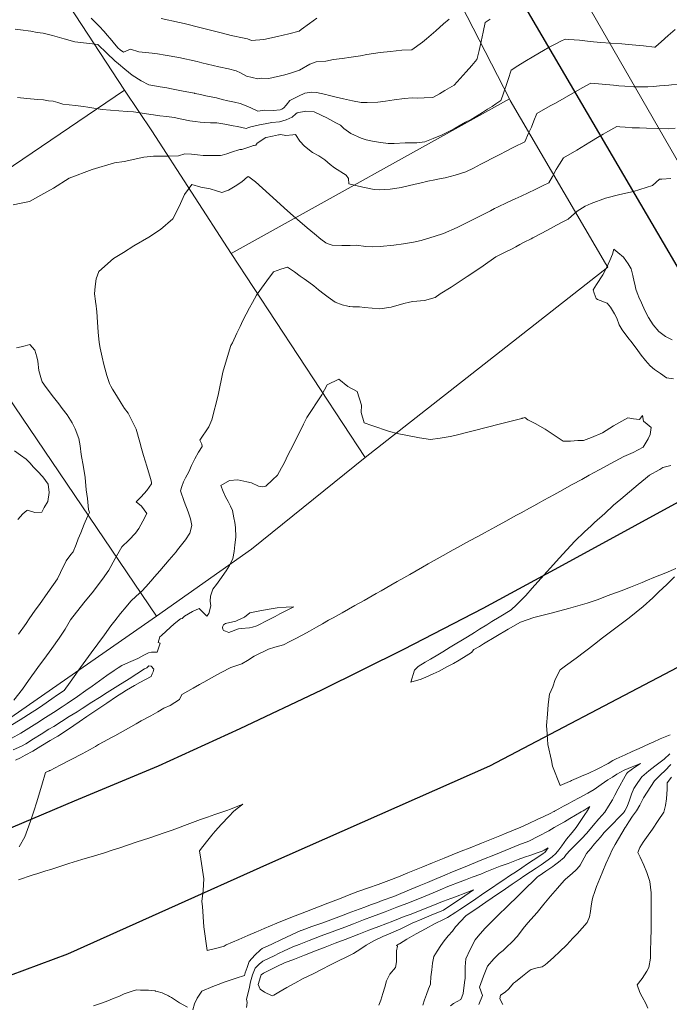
# Model space of a CAD drawing. Header units: inches. Extents: x 11351264 to 11356330, y 6702313 to 6706468.
# Tile 64 of 160: x 11353370 to 11353656, y 6704154 to 6704588. Entities that reach past the tile are written whole.
import ezdxf

# ---------------------------------------------------------------- set-up
doc = ezdxf.new("R2010")
doc.units = ezdxf.units.IN
doc.header["$MEASUREMENT"] = 0
doc.layers.add('Shumate_Contours_clip1', color=7, linetype='Continuous', lineweight=0)
doc.layers.add('Shumate_Parcels_clip1', color=7, linetype='Continuous', lineweight=0)
doc.layers.add('Shumate_Streets_clip1', color=7, linetype='Continuous')

msp = doc.modelspace()

# ---------------------------------------------------------------- linework, layer by layer
at = {"layer": 'Shumate_Contours_clip1'}
for points, elevation in [([(11353577.11, 6704588.38), (11353574.95, 6704586.84), (11353574.07, 6704582.66), (11353573.17, 6704578.54), (11353572.22, 6704574.48), (11353571.37, 6704570.99), (11353571.24, 6704570.53), (11353569.06, 6704567.93), (11353566.49, 6704565.03), (11353563.89, 6704562.13), (11353561.19, 6704559.25), (11353557.17, 6704556.79), (11353554.79, 6704555.45), (11353551.79, 6704553.76), (11353548.02, 6704553.58), (11353545.11, 6704553.53), (11353542.7, 6704553.65), (11353539.33, 6704553.32), (11353534.74, 6704552.79), (11353530.95, 6704552.15), (11353527.55, 6704551.69), (11353522.87, 6704551.56), (11353520.24, 6704551.58), (11353516.4, 6704552.32), (11353512.55, 6704553.21), (11353508.69, 6704554.13), (11353505.77, 6704554.86), (11353504.73, 6704555.11), (11353500.54, 6704555.92), (11353498.44, 6704556.13), (11353495.49, 6704555.64), (11353492.69, 6704554.43), (11353488.85, 6704552.46), (11353487.28, 6704550.46), (11353486.25, 6704549.24), (11353485.3, 6704548.61), (11353484.53, 6704548.33), (11353481.51, 6704548.04), (11353477.71, 6704548.22), (11353474.8, 6704547.71), (11353473.91, 6704548.15), (11353470.36, 6704549.78), (11353466.98, 6704551.18), (11353464.48, 6704551.74), (11353461.47, 6704552.26), (11353459.07, 6704552.89), (11353456.46, 6704553.57), (11353454.09, 6704554.06), (11353451.75, 6704554.56), (11353449.43, 6704555.08), (11353447.15, 6704555.54), (11353447.05, 6704555.57), (11353446.98, 6704555.58), (11353446.83, 6704555.61), (11353441.83, 6704556.59), (11353436.73, 6704557.58), (11353434.62, 6704557.97), (11353431.66, 6704558.5), (11353426.67, 6704559.35), (11353423.26, 6704561.17), (11353419.28, 6704563.62), (11353416.13, 6704566.2), (11353413.25, 6704568.69), (11353411.73, 6704569.96), (11353408.24, 6704573.33), (11353404.28, 6704577.16), (11353401.84, 6704577.38), (11353397.86, 6704577.83), (11353394.09, 6704578.37), (11353389.31, 6704579.58), (11353384.19, 6704581.07), (11353380.18, 6704582.1), (11353377.47, 6704582.51), (11353374.71, 6704583.1), (11353370.11, 6704583.61), (11353367.78, 6704583.92)], 1418), ([(11353559.03, 6704588.31), (11353556.62, 6704586.26), (11353553.15, 6704583.15), (11353549.02, 6704579.7), (11353547.35, 6704578.24), (11353542.58, 6704574.79), (11353538.25, 6704574.59), (11353533.16, 6704574.12), (11353528.67, 6704573.61), (11353522.79, 6704572.74), (11353520, 6704572.11), (11353515.82, 6704571.63), (11353511.84, 6704570.98), (11353508.1, 6704570.46), (11353504.73, 6704569.77), (11353500.4, 6704569.55), (11353497.63, 6704568.5), (11353493.08, 6704565.87), (11353489.63, 6704564.69), (11353486.59, 6704563.78), (11353479.51, 6704562.17), (11353476.43, 6704562.24), (11353474.78, 6704561.98), (11353469.8, 6704563.25), (11353467.02, 6704564.6), (11353465.21, 6704565.56), (11353461.84, 6704566.37), (11353457.51, 6704567.3), (11353450.06, 6704569.11), (11353447.96, 6704569.58), (11353439.85, 6704571.44), (11353433.95, 6704572.51), (11353430.57, 6704573), (11353428.15, 6704573.36), (11353422.33, 6704573.98), (11353418.54, 6704575.05), (11353415.53, 6704573.74), (11353413.99, 6704574.83), (11353413.05, 6704575.74), (11353410.97, 6704578.19), (11353409.65, 6704579.75), (11353408.31, 6704581.3), (11353406.95, 6704582.83), (11353404.82, 6704585.2), (11353402.72, 6704587.35), (11353401.24, 6704588.82)], 1420), ([(11353500.67, 6704588.82), (11353497.45, 6704586.34), (11353493.77, 6704583.73), (11353492.91, 6704582.96), (11353488.39, 6704581.8), (11353483.44, 6704580.62), (11353477.43, 6704579.33), (11353472, 6704578.97), (11353470.23, 6704579.65), (11353468.77, 6704579.93), (11353462.97, 6704581.16), (11353459.11, 6704582.08), (11353452.65, 6704583.73), (11353449.7, 6704584.51), (11353442.29, 6704586.39), (11353440.23, 6704586.87), (11353432.16, 6704588.56)], 1422), ([(11353658.61, 6704583.73), (11353655.56, 6704581.11), (11353652.49, 6704578.39), (11353650.06, 6704576.25), (11353649.78, 6704576.04), (11353649.53, 6704576), (11353644.69, 6704576.49), (11353639.75, 6704576.99), (11353635.08, 6704577.39), (11353630.25, 6704577.69), (11353625.8, 6704578.02), (11353621.13, 6704578.49), (11353616.47, 6704579), (11353611.77, 6704579.42), (11353610.14, 6704579.57), (11353608.28, 6704578.63), (11353605.72, 6704577.31), (11353603.17, 6704575.95), (11353600.62, 6704574.51), (11353596.41, 6704572.03), (11353592.39, 6704569.58), (11353589.31, 6704567.69), (11353586.35, 6704565.88), (11353585.01, 6704561.65), (11353584.13, 6704559.02), (11353583.44, 6704556.95), (11353582.54, 6704554.32), (11353581.81, 6704552.4), (11353579.65, 6704550.96), (11353577.96, 6704549.87), (11353575.9, 6704548.57), (11353573.67, 6704547.1), (11353571.39, 6704545.74), (11353568.68, 6704544.11), (11353566.32, 6704542.85), (11353563.43, 6704541.27), (11353561.63, 6704540.31), (11353559.16, 6704538.98), (11353555.93, 6704537.29), (11353552, 6704535.68), (11353548.32, 6704534.26), (11353544.84, 6704533.75), (11353541.75, 6704533.78), (11353539.7, 6704533.74), (11353534.86, 6704533.54), (11353532.19, 6704533.49), (11353528.9, 6704533.91), (11353526.04, 6704534.39), (11353522.43, 6704535.13), (11353520.22, 6704535.76), (11353515.64, 6704537.89), (11353512.63, 6704540.11), (11353511.19, 6704541.55), (11353509.16, 6704542.63), (11353505.12, 6704544.84), (11353502.92, 6704545.84), (11353499.5, 6704547.44), (11353495.89, 6704547.79), (11353492.03, 6704547.01), (11353491.54, 6704546.56), (11353489.8, 6704545.07), (11353487.24, 6704543.96), (11353484.33, 6704543.04), (11353480.83, 6704542.77), (11353477.92, 6704542.16), (11353475.46, 6704541.74), (11353471.59, 6704540.84), (11353470.39, 6704540.34), (11353469.63, 6704540.03), (11353465.77, 6704541.01), (11353463.9, 6704541.32), (11353460.23, 6704542), (11353456.62, 6704542.57), (11353453.94, 6704542.6), (11353451.34, 6704542.68), (11353449.27, 6704542.9), (11353447.11, 6704543.16), (11353444.79, 6704543.53), (11353441.16, 6704544.26), (11353437.8, 6704544.95), (11353434.66, 6704545.41), (11353431.53, 6704545.71), (11353428.71, 6704546.06), (11353427.55, 6704546.27), (11353422.87, 6704547), (11353419.94, 6704547.43), (11353417.15, 6704547.61), (11353406.19, 6704548.45), (11353399.82, 6704549.5), (11353397.84, 6704549.8), (11353394.37, 6704550.24), (11353388.77, 6704550.86), (11353386.65, 6704551.54), (11353384.46, 6704552.19), (11353382.44, 6704552.37), (11353380.21, 6704552.69), (11353377.73, 6704552.84), (11353372.96, 6704553.26), (11353368.82, 6704553.7)], 1416), ([(11353660.73, 6704559.86), (11353655.87, 6704559.22), (11353651.69, 6704558.87), (11353649.16, 6704558.67), (11353646.6, 6704558.51), (11353642.32, 6704558.46), (11353641.31, 6704558.47), (11353640.43, 6704558.53), (11353636.44, 6704558.75), (11353633.88, 6704558.94), (11353631.52, 6704559.14), (11353626.53, 6704559.63), (11353621.54, 6704560.13), (11353617.95, 6704558.13), (11353615.56, 6704556.79), (11353609.66, 6704553.51), (11353605.85, 6704551.33), (11353603.63, 6704550.06), (11353597.68, 6704546.67), (11353596.39, 6704543.47), (11353595.26, 6704540.73), (11353594.06, 6704537.97), (11353592.37, 6704534.28), (11353587.5, 6704531.85), (11353583.82, 6704529.9), (11353581.6, 6704528.75), (11353577.6, 6704526.65), (11353575.71, 6704525.7), (11353573.06, 6704524.34), (11353569.7, 6704522.62), (11353566.36, 6704521), (11353561.76, 6704519.47), (11353557.24, 6704518.39), (11353554.8, 6704517.93), (11353552.73, 6704517.46), (11353549.67, 6704516.83), (11353548.5, 6704516.56), (11353547.39, 6704516.32), (11353544.05, 6704515.5), (11353537.94, 6704514.09), (11353535.08, 6704513.64), (11353533.01, 6704513.31), (11353530.67, 6704513.22), (11353528.24, 6704513.06), (11353525.95, 6704513.26), (11353520.98, 6704514.25), (11353517.88, 6704514.94), (11353514.76, 6704515.68), (11353514.66, 6704518.1), (11353513.61, 6704519.49), (11353508.53, 6704522.74), (11353506.55, 6704524.17), (11353504.24, 6704526.21), (11353501.66, 6704528.05), (11353498.8, 6704529.5), (11353495.27, 6704532.31), (11353493.22, 6704534.51), (11353491.33, 6704537.51), (11353490.13, 6704537.36), (11353487.03, 6704537.03), (11353484.74, 6704537.47), (11353484.12, 6704537.32), (11353483.97, 6704537.3), (11353483.84, 6704537.27), (11353481.18, 6704536.7), (11353478.38, 6704536.11), (11353478.22, 6704536.06), (11353474.46, 6704533.6), (11353473.9, 6704532.68), (11353473.07, 6704532.63), (11353472.85, 6704532.55), (11353471.66, 6704532.2), (11353467.71, 6704530.9), (11353466.84, 6704530.77), (11353463.18, 6704529.6), (11353461.09, 6704528.94), (11353458.99, 6704528.3), (11353458.21, 6704528.23), (11353454.8, 6704528.18), (11353452.68, 6704528.19), (11353450.57, 6704528.21), (11353448.11, 6704528.54), (11353445.48, 6704528.76), (11353442.56, 6704528.87), (11353439.82, 6704528.07), (11353435.54, 6704527.89), (11353432.64, 6704527.84), (11353429.83, 6704527.92), (11353428.81, 6704527.85), (11353424.46, 6704527.41), (11353415.89, 6704525.53), (11353411.58, 6704524.92), (11353401.77, 6704522.05), (11353391.58, 6704518.14), (11353384.72, 6704513.76), (11353381.75, 6704512.12), (11353374.07, 6704507.92), (11353370.47, 6704507.11), (11353366.88, 6704506.42)], 1414), ([(11353658.65, 6704540.19), (11353655.54, 6704540.02), (11353650.8, 6704540.03), (11353646.05, 6704540.3), (11353642.91, 6704540.35), (11353639.76, 6704540.44), (11353636.59, 6704540.65), (11353634.31, 6704540.87), (11353632.89, 6704540.99), (11353628.95, 6704538.82), (11353626.93, 6704537.63), (11353625.11, 6704536.53), (11353621.11, 6704534.09), (11353615.27, 6704530.57), (11353609.37, 6704527.16), (11353607.71, 6704524.4), (11353606.18, 6704521.95), (11353604.52, 6704518.86), (11353602.93, 6704516.16), (11353600.41, 6704514.9), (11353596.9, 6704513.15), (11353590.78, 6704510.29), (11353588.14, 6704509.11), (11353584.65, 6704507.45), (11353580.38, 6704505.44), (11353579.01, 6704504.77), (11353577.3, 6704503.85), (11353574.98, 6704502.66), (11353568.74, 6704499.48), (11353562.55, 6704496.41), (11353556.57, 6704493.75), (11353552.38, 6704492.44), (11353549.11, 6704491.38), (11353546.64, 6704490.64), (11353543.33, 6704489.92), (11353538.88, 6704489.19), (11353534.69, 6704488.68), (11353528.62, 6704488.11), (11353525.07, 6704487.94), (11353522.28, 6704488.07), (11353518.06, 6704488.59), (11353515.42, 6704488.55), (11353511.72, 6704488.46), (11353507.52, 6704488.62), (11353505.26, 6704489.34), (11353504.69, 6704489.62), (11353502.55, 6704491.34), (11353499.75, 6704493.6), (11353498.11, 6704494.93), (11353496.47, 6704496.27), (11353493.19, 6704499.12), (11353490.51, 6704501.47), (11353486.4, 6704505.15), (11353482.91, 6704508.25), (11353479.83, 6704511.04), (11353476.78, 6704513.85), (11353473.63, 6704516.58), (11353470.8, 6704518.76), (11353470.49, 6704518.92), (11353470.16, 6704518.71), (11353467.62, 6704516.53), (11353464.68, 6704514.62), (11353461.74, 6704512.95), (11353458.81, 6704511.92), (11353456.48, 6704512.54), (11353453.74, 6704513.44), (11353449.56, 6704514.29), (11353445.69, 6704515.37), (11353442.36, 6704511.02), (11353440.1, 6704505.64), (11353437.2, 6704500.26), (11353431.8, 6704495.57), (11353426.73, 6704492.17), (11353420.07, 6704488.28), (11353415.51, 6704485.45), (11353411.16, 6704482.77), (11353404.67, 6704477.02), (11353403.44, 6704473.79), (11353403.09, 6704470.47), (11353402.81, 6704467.15), (11353403.19, 6704464), (11353403.21, 6704463.79), (11353403.19, 6704463.52), (11353403.31, 6704463.12), (11353403.72, 6704459.2), (11353404.08, 6704454.72), (11353404.37, 6704450.23), (11353404.86, 6704445.77), (11353405.18, 6704443.25), (11353406.09, 6704439.2), (11353406.81, 6704436.04), (11353408.17, 6704431.2), (11353409.37, 6704427.62), (11353410.01, 6704426.51), (11353410.65, 6704425.17), (11353412.37, 6704422.26), (11353414.45, 6704419.01), (11353415.98, 6704416.65), (11353417.52, 6704414.55), (11353418.64, 6704412.44), (11353421.11, 6704407.54), (11353422.68, 6704401.68), (11353423.48, 6704398.98), (11353424.37, 6704395.79), (11353425.74, 6704391.19), (11353427.39, 6704385.66), (11353427.81, 6704384.04), (11353427.89, 6704383.37), (11353425.82, 6704380.37), (11353423.32, 6704377.68), (11353421.15, 6704375.48), (11353423.5, 6704373.55), (11353425.77, 6704370.22), (11353423.98, 6704366.93), (11353422.23, 6704363.59), (11353420.85, 6704361.58), (11353417.88, 6704358.53), (11353414.84, 6704355.57), (11353411.82, 6704350.37), (11353409.13, 6704345.22), (11353406.34, 6704341.3), (11353403.93, 6704338.18), (11353402.28, 6704336.03), (11353398.03, 6704330.89), (11353392.2, 6704323.38), (11353389.75, 6704319.28), (11353387.12, 6704315.21), (11353383.87, 6704310.67), (11353381.53, 6704307.42), (11353377.76, 6704302.32), (11353373.67, 6704296.63), (11353371.08, 6704292.82), (11353367.23, 6704287.91)], 1412), ([(11353656.72, 6704518), (11353652.81, 6704517.77), (11353651.73, 6704517.71), (11353648.59, 6704514.96), (11353640.24, 6704512.34), (11353634.21, 6704510.92), (11353628.01, 6704509.35), (11353621.65, 6704507.02), (11353618.95, 6704505.83), (11353615.4, 6704503.57), (11353613.02, 6704501.36), (11353611.43, 6704500.07), (11353608.86, 6704498.74), (11353606.34, 6704497.45), (11353603.68, 6704495.97), (11353601.79, 6704494.92), (11353599.82, 6704493.91), (11353596.17, 6704492.01), (11353595.89, 6704491.83), (11353595.16, 6704491.5), (11353592.13, 6704489.89), (11353590.25, 6704488.89), (11353588.37, 6704487.91), (11353586.48, 6704486.94), (11353583.75, 6704485.59), (11353581.05, 6704484.29), (11353579.61, 6704483.44), (11353574.06, 6704479.59), (11353571.61, 6704477.96), (11353566.98, 6704474.76), (11353563.44, 6704472.51), (11353559.89, 6704470.08), (11353555.01, 6704467.1), (11353552.81, 6704465.61), (11353548.14, 6704464.29), (11353543, 6704463.77), (11353542.29, 6704463.65), (11353541.61, 6704463.48), (11353539, 6704462.92), (11353533.5, 6704461.35), (11353528.52, 6704460.62), (11353525.11, 6704460.85), (11353521.74, 6704461.21), (11353519.47, 6704461.4), (11353516.61, 6704461.44), (11353515.22, 6704461.55), (11353515.05, 6704461.58), (11353514.42, 6704461.74), (11353511.92, 6704462.38), (11353508.84, 6704463.55), (11353505.7, 6704465.7), (11353503.96, 6704467.03), (11353501.47, 6704468.91), (11353499.38, 6704470.71), (11353497.16, 6704472.31), (11353495.12, 6704473.78), (11353493.42, 6704474.97), (11353490.82, 6704476.81), (11353487.75, 6704478.92), (11353484.8, 6704478), (11353481.68, 6704476.89), (11353478.67, 6704472.84), (11353476.37, 6704469.69), (11353474.17, 6704466.54), (11353472.39, 6704463.34), (11353471.06, 6704461), (11353468.12, 6704455.45), (11353466.9, 6704452.71), (11353465.44, 6704449.88), (11353463.57, 6704445.56), (11353462.89, 6704444.4), (11353462.21, 6704442.51), (11353459.3, 6704432.56), (11353457.28, 6704422.49), (11353454.49, 6704411.55), (11353453.1, 6704408.44), (11353449.11, 6704402.63), (11353450.06, 6704400.89), (11353450.14, 6704399.8), (11353448.52, 6704397.33), (11353446.92, 6704394.38), (11353445.46, 6704391.48), (11353444.26, 6704388.66), (11353442.9, 6704386.02), (11353441.97, 6704384.25), (11353441.19, 6704382.23), (11353440.68, 6704380.22), (11353442.27, 6704375.55), (11353443.99, 6704370.97), (11353444.98, 6704367.88), (11353445.6, 6704364.99), (11353444.73, 6704361.57), (11353442.82, 6704358.61), (11353439.29, 6704354.27), (11353438.77, 6704353.42), (11353435.68, 6704349.85), (11353431.47, 6704344.94), (11353429.19, 6704342.3), (11353427.54, 6704340.43), (11353425.3, 6704337.92), (11353423.59, 6704335.98), (11353421.18, 6704333.76), (11353418.77, 6704331.58), (11353416.64, 6704329.15), (11353414.17, 6704326.1), (11353411.65, 6704322.9), (11353409.97, 6704320.68), (11353407.1, 6704316.72), (11353404.18, 6704312.78), (11353401.22, 6704308.85), (11353396.63, 6704302.36), (11353393.76, 6704298.39), (11353391.98, 6704295.9), (11353389.33, 6704292.27), (11353386.5, 6704290.26), (11353383.97, 6704288.5), (11353379.94, 6704285.66), (11353377.66, 6704284.18), (11353375.32, 6704282.66), (11353369.94, 6704279.26), (11353365.8, 6704276.7)], 1410), ([(11353657.36, 6704446.81), (11353654.35, 6704448.28), (11353651.46, 6704450.61), (11353648.94, 6704453.52), (11353646.91, 6704456.66), (11353645.24, 6704459.88), (11353643.76, 6704463.15), (11353642.66, 6704465.77), (11353642.49, 6704466.14), (11353642.36, 6704466.44), (11353641.38, 6704469.23), (11353640.82, 6704471.46), (11353640.59, 6704472.53), (11353640.06, 6704475.22), (11353639.24, 6704478.14), (11353637.91, 6704480.4), (11353635.9, 6704483.38), (11353633.37, 6704485.35), (11353631.59, 6704486.8), (11353630.96, 6704484.67), (11353629.9, 6704481.8), (11353628.37, 6704478.64), (11353626.7, 6704475.54), (11353623.97, 6704471.27), (11353622.45, 6704468.97), (11353622.9, 6704467.52), (11353623.76, 6704465.18), (11353624.47, 6704464.72), (11353628.63, 6704463.1), (11353630.15, 6704461.36), (11353631.9, 6704458.41), (11353632.98, 6704456.41), (11353633.92, 6704453.53), (11353635.25, 6704451.3), (11353637.79, 6704447.91), (11353639.66, 6704445.49), (11353642.21, 6704442.15), (11353643.69, 6704440.14), (11353645.63, 6704437.72), (11353647.61, 6704435.44), (11353649.52, 6704433.74), (11353652.22, 6704432.04), (11353654.85, 6704430.16), (11353657.98, 6704429.65)], 1408), ([(11353368.41, 6704443.28), (11353370.45, 6704443.78), (11353372.14, 6704444.21), (11353374.3, 6704444.77), (11353376.43, 6704442.36), (11353377.35, 6704439.43), (11353377.78, 6704437.4), (11353378.23, 6704433.33), (11353379.38, 6704429.3), (11353379.73, 6704428.37), (11353381.4, 6704425.91), (11353384.69, 6704421.57), (11353387.02, 6704418.61), (11353388.55, 6704416.56), (11353390.64, 6704413.81), (11353392.94, 6704410.23), (11353394.29, 6704407.68), (11353395.78, 6704403.3), (11353396.39, 6704400.14), (11353396.8, 6704396.31), (11353397.95, 6704390.71), (11353398.58, 6704386.16), (11353399.09, 6704380.75), (11353399.61, 6704376.85), (11353400.05, 6704372.07), (11353400.58, 6704370.76), (11353399.63, 6704368.89), (11353398.25, 6704365.55), (11353396.75, 6704361.8), (11353395.59, 6704359.03), (11353394.66, 6704356.55), (11353393.41, 6704353.35), (11353392.3, 6704352.12), (11353390.26, 6704349.36), (11353387.76, 6704344.22), (11353386.39, 6704341.43), (11353382.14, 6704335.39), (11353378.46, 6704330.17), (11353376.61, 6704327.65), (11353373.91, 6704323.84), (11353372.67, 6704321.72), (11353369.18, 6704316.98)], 1414), ([(11353369.53, 6704223.31), (11353371.98, 6704227.72), (11353373.82, 6704232.52), (11353374.76, 6704234.96), (11353376.17, 6704239.44), (11353377.23, 6704242.6), (11353379.6, 6704250.39), (11353381.13, 6704256.04), (11353382.81, 6704256.82), (11353382.98, 6704256.89), (11353383.16, 6704256.98), (11353387.58, 6704259.26), (11353392.47, 6704261.79), (11353397.33, 6704264.32), (11353402.13, 6704266.84), (11353403.17, 6704267.51), (11353404.48, 6704268.35), (11353406.98, 6704269.67), (11353409.87, 6704271.29), (11353411.7, 6704272.27), (11353416.41, 6704274.87), (11353421.1, 6704277.47), (11353423.36, 6704278.75), (11353427.52, 6704281.07), (11353430.66, 6704282.83), (11353433.33, 6704284.35), (11353436.04, 6704285.64), (11353438.17, 6704286.84), (11353440.19, 6704288.25), (11353441.28, 6704290.48), (11353443.88, 6704291.97), (11353446.24, 6704293.29), (11353448.97, 6704294.78), (11353450.94, 6704295.88), (11353455.66, 6704298.46), (11353458.5, 6704300.18), (11353462.82, 6704302.28), (11353465.5, 6704303.16), (11353467.73, 6704304.02), (11353470.18, 6704305.45), (11353473.18, 6704307.3), (11353479.42, 6704310.41), (11353482.23, 6704311.25), (11353486.05, 6704312.39), (11353488.81, 6704313.78), (11353490.85, 6704314.85), (11353494.55, 6704316.8), (11353497.48, 6704318.41), (11353500.54, 6704320.14), (11353503.22, 6704321.66), (11353505.9, 6704323.18), (11353507.92, 6704324.29), (11353511.96, 6704326.5), (11353517.49, 6704329.63), (11353521.59, 6704331.97), (11353526.93, 6704335.01), (11353529.02, 6704336.19), (11353533.29, 6704338.63), (11353536.08, 6704340.22), (11353539.09, 6704341.94), (11353541.69, 6704343.42), (11353544.46, 6704345.01), (11353547.31, 6704346.64), (11353549.83, 6704348.08), (11353553.76, 6704350.28), (11353556.34, 6704351.72), (11353560.86, 6704354.24), (11353562.69, 6704355.23), (11353568.05, 6704358.15), (11353571.65, 6704360.11), (11353574.65, 6704361.75), (11353579.5, 6704364.42), (11353583.95, 6704366.87), (11353588.74, 6704369.49), (11353590.71, 6704370.57), (11353594.46, 6704372.62), (11353596.41, 6704373.71), (11353598.7, 6704374.97), (11353600.8, 6704376.14), (11353602.94, 6704377.32), (11353605.19, 6704378.56), (11353607.78, 6704379.99), (11353613.28, 6704383.01), (11353617.47, 6704385.34), (11353620.79, 6704387.18), (11353625.11, 6704389.59), (11353630.35, 6704392.32), (11353636.05, 6704395.39), (11353640.16, 6704397.24), (11353644.55, 6704399.47), (11353646.81, 6704403.15), (11353647.6, 6704405.18), (11353648.04, 6704408.26), (11353646.35, 6704409.64), (11353644.75, 6704411.04), (11353644.27, 6704413.46), (11353642.99, 6704411.68), (11353640.24, 6704411.98), (11353637.72, 6704412.44), (11353633.87, 6704410.24), (11353631.52, 6704408.92), (11353626.65, 6704405.82), (11353621.77, 6704403.74), (11353618.22, 6704402.54), (11353615.73, 6704402.43), (11353612.46, 6704402.22), (11353609.24, 6704402.15), (11353605.34, 6704404.83), (11353601.3, 6704407.44), (11353597.02, 6704409.97), (11353593.67, 6704411.57), (11353592.36, 6704412.57), (11353591.49, 6704412.37), (11353591.27, 6704412.3), (11353591.14, 6704412.25), (11353584.02, 6704410.4), (11353580.44, 6704409.47), (11353576.53, 6704408.46), (11353569.06, 6704406.56), (11353561.6, 6704404.72), (11353559.52, 6704404.27), (11353555.11, 6704403.55), (11353550.84, 6704402.94), (11353546.04, 6704403.71), (11353536.18, 6704405.54), (11353532.69, 6704406.48), (11353524.9, 6704409.14), (11353521.54, 6704410.3), (11353520.21, 6704414.78), (11353520.34, 6704418), (11353518.54, 6704424.1), (11353514.41, 6704426.34), (11353510.37, 6704429.56), (11353505.22, 6704427.04), (11353502.94, 6704422.57), (11353496.32, 6704412.59), (11353494.85, 6704409.68), (11353490.11, 6704400.13), (11353488.03, 6704396.29), (11353486.37, 6704392.49), (11353485.09, 6704390.39), (11353483.41, 6704387.12), (11353481.26, 6704385.06), (11353478.23, 6704382.26), (11353476.79, 6704382.1), (11353475.01, 6704382.36), (11353471.88, 6704383.79), (11353469.87, 6704384.17), (11353465.9, 6704385.08), (11353462.17, 6704384.82), (11353458.44, 6704382.66), (11353459.51, 6704379.91), (11353460.5, 6704377.64), (11353461.67, 6704375.56), (11353462.65, 6704373.49), (11353463.5, 6704371.66), (11353464.17, 6704368.36), (11353464.55, 6704366.27), (11353464.89, 6704364.12), (11353465.05, 6704359.82), (11353464.64, 6704356.39), (11353464.23, 6704353.5), (11353463.78, 6704350.48), (11353462.31, 6704347.27), (11353460.72, 6704345.04), (11353457.92, 6704341.08), (11353456.57, 6704338.99), (11353454.91, 6704336.89), (11353453.93, 6704333.86), (11353453.78, 6704331.58), (11353453.99, 6704329.59), (11353453.06, 6704326.22), (11353453.04, 6704325.97), (11353452.85, 6704325.77), (11353452.28, 6704324.94), (11353450.83, 6704326.47), (11353448.91, 6704328.35), (11353445.95, 6704327.04), (11353442.39, 6704324.98), (11353441.34, 6704323.94), (11353440.71, 6704323.81), (11353437.86, 6704321.59), (11353436.11, 6704319.99), (11353434.31, 6704318.34), (11353432.33, 6704316.39), (11353431.61, 6704315.88), (11353430.75, 6704313.44), (11353431.63, 6704313.1), (11353430.29, 6704309.11), (11353427.9, 6704309.05), (11353426.57, 6704308.86), (11353424.43, 6704307.72), (11353421.82, 6704306.27), (11353419.82, 6704305.4), (11353417.78, 6704304.57), (11353414.72, 6704303.24), (11353413.11, 6704302.14), (11353411.34, 6704300.99), (11353408.25, 6704298.75), (11353404.94, 6704296.39), (11353401.77, 6704294.14), (11353398.92, 6704292.14), (11353395.21, 6704289.53), (11353390.65, 6704286.4), (11353388.52, 6704284.94), (11353384.62, 6704282.46), (11353381.21, 6704280.29), (11353377.29, 6704277.79), (11353373.86, 6704275.6), (11353370.31, 6704273.45), (11353366.07, 6704270.96)], 1408), ([(11353367.51, 6704397.97), (11353370.16, 6704396.04), (11353372.64, 6704394.24), (11353374.35, 6704392.45), (11353375.67, 6704390.91), (11353377.62, 6704388.99), (11353380.01, 6704386.46), (11353382.39, 6704383.17), (11353382.73, 6704379.54), (11353382.25, 6704375.53), (11353380.59, 6704372.87), (11353379.55, 6704370.79), (11353376.39, 6704370.77), (11353373.25, 6704371.74), (11353372.86, 6704371.64), (11353371.09, 6704370.14), (11353368.9, 6704367.63)], 1416), ([(11353658.9, 6704346.04), (11353654.47, 6704344.15), (11353649.29, 6704341.98), (11353646.49, 6704340.84), (11353644.12, 6704339.85), (11353638.97, 6704337.75), (11353634.81, 6704336.22), (11353628.69, 6704333.89), (11353624.74, 6704332.4), (11353622.52, 6704331.63), (11353619.89, 6704330.66), (11353611.62, 6704328.3), (11353604, 6704326.25), (11353596.32, 6704324.37), (11353590.53, 6704322.4), (11353585.1, 6704319.19), (11353579.68, 6704315.98), (11353574.25, 6704312.78), (11353572.45, 6704311.68), (11353569.85, 6704310.28), (11353568.83, 6704309.01), (11353566.49, 6704307.5), (11353563.41, 6704305.62), (11353560.91, 6704304.15), (11353557.98, 6704302.62), (11353554.62, 6704300.68), (11353552.03, 6704299.55), (11353548.74, 6704298.1), (11353546.76, 6704297.25), (11353542.16, 6704295.89), (11353543.73, 6704301.16), (11353545.37, 6704302.76), (11353548.54, 6704304.69), (11353550.81, 6704306.03), (11353554.01, 6704307.99), (11353556.26, 6704309.29), (11353559.49, 6704311.27), (11353561.7, 6704312.58), (11353564.95, 6704314.57), (11353567.07, 6704315.89), (11353570.23, 6704317.82), (11353572.48, 6704319.24), (11353575.62, 6704321.16), (11353577.9, 6704322.57), (11353581.03, 6704324.48), (11353583.32, 6704325.9), (11353586.43, 6704327.81), (11353588.66, 6704329.93), (11353592.83, 6704334.11), (11353595.67, 6704337.32), (11353600.76, 6704343.13), (11353604.99, 6704347.79), (11353607.52, 6704350.62), (11353610.96, 6704354.29), (11353614.43, 6704358), (11353618.76, 6704362.16), (11353621.66, 6704364.83), (11353623.16, 6704366.26), (11353627.65, 6704370.32), (11353631.52, 6704373.9), (11353634.64, 6704376.56), (11353638.55, 6704379.81), (11353642.41, 6704383.07), (11353645.57, 6704385.73), (11353647.36, 6704387.23), (11353651.62, 6704389.55), (11353651.91, 6704389.71), (11353653.27, 6704390.6), (11353656.76, 6704391.4)], 1410), ([(11353656.48, 6704272.7), (11353652.09, 6704270.87), (11353649, 6704269.48), (11353647.12, 6704268.65), (11353642.74, 6704266.66), (11353639.73, 6704265.29), (11353636.64, 6704263.86), (11353632.69, 6704262.06), (11353631.24, 6704261.25), (11353629.17, 6704260.01), (11353624.59, 6704257.68), (11353620.24, 6704255.65), (11353618.41, 6704254.84), (11353616.06, 6704253.82), (11353612.96, 6704252.44), (11353612.45, 6704252.23), (11353612.1, 6704252.07), (11353607.97, 6704250.23), (11353604.58, 6704258.87), (11353604.08, 6704261.26), (11353602.55, 6704268.38), (11353602.21, 6704273.05), (11353601.93, 6704276.78), (11353602.41, 6704281.74), (11353602.67, 6704286.06), (11353603.3, 6704290.54), (11353604.76, 6704293.87), (11353605.75, 6704297.11), (11353608.01, 6704301.33), (11353610.35, 6704303.06), (11353615.02, 6704306.52), (11353618.66, 6704309.31), (11353620.42, 6704310.63), (11353624.41, 6704313.73), (11353626, 6704314.99), (11353631.93, 6704319.38), (11353635.41, 6704322.07), (11353638.31, 6704324.25), (11353644.55, 6704329.2), (11353648.79, 6704333.04), (11353651.52, 6704335.66), (11353654.96, 6704338.98), (11353658.29, 6704342.34)], 1410), ([(11353367.96, 6704261.44), (11353370.1, 6704262.57), (11353372.2, 6704263.69), (11353375.57, 6704265.46), (11353379.07, 6704267.6), (11353383.21, 6704270.15), (11353386.63, 6704272.04), (11353390.37, 6704274.6), (11353393.62, 6704276.79), (11353395.95, 6704278.37), (11353399.37, 6704280.69), (11353402.39, 6704282.77), (11353405.59, 6704284.92), (11353408.22, 6704286.67), (11353412.48, 6704289.52), (11353414.73, 6704290.96), (11353416.84, 6704292.31), (11353420.44, 6704294.46), (11353422.69, 6704295.68), (11353427.69, 6704298.36), (11353428.12, 6704299.62), (11353428.64, 6704300.49), (11353428.9, 6704301.61), (11353427.77, 6704302.88), (11353426.72, 6704303.09), (11353425.87, 6704302.27), (11353424.79, 6704301.69), (11353421.44, 6704299.51), (11353418.02, 6704297.34), (11353413.08, 6704294.25), (11353408.27, 6704291.26), (11353404.89, 6704289.15), (11353401.5, 6704287.02), (11353397.34, 6704284.2), (11353395.1, 6704282.81), (11353391.65, 6704280.67), (11353388.21, 6704278.53), (11353384.76, 6704276.38), (11353382.68, 6704275.09), (11353379.27, 6704272.97), (11353375.85, 6704270.84), (11353372.44, 6704268.71), (11353370.64, 6704267.66), (11353366.95, 6704266.06)], 1406), ([(11353572.14, 6704153.72), (11353573.67, 6704157.64), (11353572.43, 6704161.35), (11353574.13, 6704166.18), (11353576, 6704170.63), (11353578.68, 6704173.88), (11353581.09, 6704176.19), (11353582.88, 6704177.54), (11353584.38, 6704178.92), (11353586.85, 6704181.27), (11353589.12, 6704183.82), (11353591.71, 6704187.21), (11353593.67, 6704189.68), (11353597.84, 6704194.34), (11353600.76, 6704197.9), (11353603.69, 6704201.46), (11353606.72, 6704205.02), (11353609.71, 6704208.43), (11353609.75, 6704208.5), (11353609.81, 6704208.58), (11353610.26, 6704208.99), (11353613.24, 6704211.54), (11353614.97, 6704213.06), (11353616.43, 6704214.73), (11353616.76, 6704215.21), (11353618.51, 6704218.43), (11353619.64, 6704220.35), (11353621.42, 6704222.56), (11353623.12, 6704224.54), (11353625.7, 6704227.47), (11353627.4, 6704229.57), (11353630.68, 6704232.95), (11353634.16, 6704236.44), (11353636.02, 6704238.34), (11353636.21, 6704238.65), (11353636.53, 6704239.17), (11353637.45, 6704241.07), (11353638.49, 6704243.8), (11353639.35, 6704246.49), (11353640.43, 6704248.95), (11353642.2, 6704251.63), (11353643.92, 6704254.12), (11353647.05, 6704256.78), (11353649.62, 6704258.76), (11353653.82, 6704261.98), (11353656.34, 6704264.21)], 1410), ([(11353559.62, 6704153.14), (11353560.93, 6704154.17), (11353564.18, 6704155.86), (11353564.58, 6704156.94), (11353565.15, 6704158.59), (11353565.82, 6704163.36), (11353566.07, 6704165.3), (11353566.15, 6704170.37), (11353566.45, 6704173.79), (11353568.28, 6704177.97), (11353570.45, 6704182.28), (11353571.87, 6704183.84), (11353574.84, 6704187.16), (11353577.55, 6704189.96), (11353579.44, 6704191.92), (11353581.32, 6704193.78), (11353583.81, 6704196.17), (11353586.19, 6704198.49), (11353587.92, 6704200.2), (11353590.56, 6704202.81), (11353593.21, 6704205.41), (11353595.86, 6704208.01), (11353597.77, 6704209.87), (11353598.56, 6704210.41), (11353598.7, 6704210.5), (11353601.65, 6704212.5), (11353604.67, 6704214.58), (11353605.48, 6704215.15), (11353607.2, 6704216.41), (11353609.71, 6704218.51), (11353610.67, 6704219.83), (11353612.39, 6704221.76), (11353615.16, 6704224.55), (11353617.39, 6704226.84), (11353619.65, 6704229.22), (11353622.45, 6704232.66), (11353625.03, 6704235.55), (11353627.63, 6704238.47), (11353629.33, 6704241.2), (11353631, 6704244.02), (11353632.1, 6704246.05), (11353633.53, 6704248.81), (11353636.62, 6704254.42), (11353637.13, 6704255.37), (11353637.61, 6704256.05), (11353640.9, 6704258.32), (11353643.4, 6704260.05), (11353639.68, 6704258.54), (11353636.11, 6704257.11), (11353633, 6704255.24), (11353631.01, 6704254), (11353629.03, 6704252.79), (11353625.99, 6704250.68), (11353622.96, 6704248.48), (11353620.14, 6704246.86), (11353618.27, 6704245.87), (11353616.4, 6704244.87), (11353613.58, 6704243.35), (11353611.52, 6704242.23), (11353609.46, 6704241.12), (11353607.4, 6704240.01), (11353605.53, 6704239.01), (11353605.27, 6704238.87), (11353605.14, 6704238.79), (11353603.59, 6704237.98), (11353600.81, 6704236.67), (11353597.84, 6704235.28), (11353594.2, 6704233.59), (11353590.57, 6704231.91), (11353584.15, 6704229.26), (11353581.39, 6704228.12), (11353573.24, 6704224.86), (11353567.5, 6704222.55), (11353565.12, 6704221.59), (11353560.38, 6704219.68), (11353556.82, 6704218.25), (11353551.7, 6704216.18), (11353547.49, 6704214.48), (11353544.46, 6704213.25), (11353540.85, 6704211.77), (11353536.65, 6704210.04), (11353532.4, 6704208.38), (11353527.76, 6704206.6), (11353523.55, 6704205.16), (11353518.87, 6704203.51), (11353514.97, 6704202), (11353511.39, 6704200.65), (11353505.52, 6704198.36), (11353496.21, 6704194.71), (11353491.16, 6704192.81), (11353487.13, 6704191.16), (11353483.1, 6704189.51), (11353477.47, 6704187.2), (11353474.89, 6704185.98), (11353474.21, 6704185.73), (11353470.28, 6704184.07), (11353466.34, 6704182.38), (11353460.82, 6704180.05), (11353459.87, 6704179.47), (11353459.43, 6704179.25), (11353455.5, 6704178.24), (11353452.44, 6704177.46), (11353450.87, 6704187.99), (11353450.28, 6704196.9), (11353450.12, 6704199.19), (11353450.61, 6704204.05), (11353451, 6704209.16), (11353449.64, 6704217.77), (11353449, 6704221.41), (11353450.53, 6704223.41), (11353452.66, 6704226.14), (11353454.49, 6704228.45), (11353455.9, 6704230.21), (11353458.66, 6704233.23), (11353461.94, 6704236.63), (11353464.16, 6704238.91), (11353466.26, 6704240.63), (11353468.05, 6704242.09), (11353465.9, 6704241.23), (11353462.66, 6704239.92), (11353461.04, 6704239.31), (11353458.93, 6704238.59), (11353455.75, 6704237.49), (11353452.57, 6704236.37), (11353449.39, 6704235.25), (11353443.53, 6704233.02), (11353439.35, 6704231.5), (11353437.01, 6704230.66), (11353433.5, 6704229.4), (11353427.17, 6704227.28), (11353421.17, 6704225.3), (11353413.96, 6704222.87), (11353410.95, 6704221.88), (11353407.12, 6704220.6), (11353402.75, 6704219.34), (11353397.1, 6704217.58), (11353391.44, 6704215.82), (11353385.76, 6704214.03), (11353383.5, 6704213.29), (11353381.29, 6704212.62), (11353377.82, 6704211.49), (11353375.26, 6704210.68), (11353369.22, 6704208.72)], 1408), ([(11353582.65, 6704153.75), (11353581.35, 6704156.25), (11353581.74, 6704157.81), (11353583.68, 6704159.16), (11353585.35, 6704160.57), (11353587.43, 6704163.08), (11353588.3, 6704163.72), (11353591.35, 6704166.21), (11353594.28, 6704168.6), (11353595.12, 6704169.2), (11353597.78, 6704169.85), (11353600.01, 6704170.38), (11353601.34, 6704171.26), (11353602.32, 6704172.02), (11353605.17, 6704174.5), (11353607.72, 6704176.88), (11353610.95, 6704179.96), (11353613.6, 6704182.98), (11353615.43, 6704184.81), (11353619.8, 6704189.83), (11353620.83, 6704192.42), (11353621.27, 6704194.67), (11353621.67, 6704197.26), (11353622.03, 6704199.77), (11353622.3, 6704201.06), (11353623.14, 6704203.16), (11353624.02, 6704205.74), (11353625.39, 6704209.34), (11353626.77, 6704212.51), (11353628.15, 6704215.68), (11353630.02, 6704219.91), (11353630.79, 6704221.68), (11353632.24, 6704224.2), (11353633.69, 6704226.72), (11353635.16, 6704229.25), (11353636.61, 6704231.75), (11353636.75, 6704231.97), (11353638.23, 6704234.23), (11353639.91, 6704236.71), (11353641.57, 6704239.18), (11353643.11, 6704241.59), (11353643.6, 6704242.76), (11353644.76, 6704244.8), (11353646.31, 6704247.35), (11353647.93, 6704249.87), (11353649.59, 6704252.39), (11353652.33, 6704255.16), (11353654.1, 6704256.7), (11353656.68, 6704259.49)], 1412), ([(11353646.59, 6704152.01), (11353645.74, 6704154.15), (11353644.09, 6704157.13), (11353643.04, 6704158.97), (11353641.88, 6704162.36), (11353644.08, 6704165.14), (11353646.22, 6704168.33), (11353647.07, 6704169.99), (11353647.72, 6704174.17), (11353647.8, 6704177.09), (11353647.91, 6704182.43), (11353648.01, 6704186.59), (11353648.04, 6704188.9), (11353648, 6704192.36), (11353648.05, 6704195.22), (11353648.02, 6704199.12), (11353648.04, 6704202.91), (11353647.47, 6704207.97), (11353646.22, 6704211.93), (11353644.84, 6704215.1), (11353643.23, 6704218.66), (11353642.25, 6704220.72), (11353643.13, 6704223.02), (11353643.74, 6704224.06), (11353644.5, 6704225.26), (11353646.03, 6704227.31), (11353648.66, 6704231.04), (11353651.2, 6704234.79), (11353653.62, 6704238.59), (11353654.37, 6704241.48), (11353654.9, 6704244.44), (11353655.13, 6704248.65), (11353655.14, 6704249.98), (11353655.18, 6704250.55), (11353655.14, 6704251.53), (11353656.97, 6704254)], 1414), ([(11353547.44, 6704153.35), (11353548.19, 6704155.73), (11353549.04, 6704158.13), (11353549.94, 6704160.54), (11353550.75, 6704162.67), (11353550.82, 6704162.85), (11353550.84, 6704162.92), (11353550.85, 6704162.99), (11353551, 6704165.97), (11353551.37, 6704168.95), (11353551.77, 6704171.93), (11353552.33, 6704174.84), (11353553.7, 6704177.2), (11353555.37, 6704179.69), (11353556.81, 6704181.85), (11353558.57, 6704183.95), (11353560.47, 6704186.06), (11353561.9, 6704188.02), (11353566.41, 6704192.81), (11353572.22, 6704196.79), (11353575.28, 6704198.9), (11353578.01, 6704200.77), (11353583.81, 6704204.74), (11353586.88, 6704206.82), (11353590.28, 6704209.13), (11353591.97, 6704210.28), (11353594.82, 6704212.21), (11353597.35, 6704213.86), (11353599.6, 6704215.28), (11353602.75, 6704217.57), (11353604.41, 6704218.84), (11353606.02, 6704220.31), (11353607.4, 6704221.96), (11353608.7, 6704223.74), (11353610.74, 6704226.56), (11353613.31, 6704229.54), (11353614.96, 6704231.79), (11353616.56, 6704234.04), (11353619.1, 6704237.89), (11353619.64, 6704238.59), (11353621.03, 6704240.96), (11353618.82, 6704239.57), (11353618.06, 6704239.15), (11353617.18, 6704238.65), (11353612.25, 6704235.72), (11353609.82, 6704234.3), (11353607.97, 6704233.23), (11353605.39, 6704231.71), (11353603.01, 6704230.3), (11353598.42, 6704227.96), (11353594.14, 6704225.8), (11353589.71, 6704224.06), (11353586.19, 6704222.65), (11353579.42, 6704219.91), (11353573.46, 6704217.46), (11353566.17, 6704214.46), (11353560.57, 6704212.22), (11353557.12, 6704210.78), (11353553.66, 6704209.34), (11353549.44, 6704207.56), (11353545.9, 6704206.07), (11353542.36, 6704204.57), (11353537.79, 6704202.63), (11353534.65, 6704201.4), (11353529.55, 6704199.51), (11353527.42, 6704198.72), (11353524.45, 6704197.62), (11353521.82, 6704196.64), (11353519.34, 6704195.72), (11353516.22, 6704194.57), (11353514.49, 6704193.91), (11353512.81, 6704193.28), (11353508.07, 6704191.53), (11353503.33, 6704189.79), (11353498.59, 6704188.05), (11353494.21, 6704186.45), (11353493.82, 6704186.31), (11353493.75, 6704186.28), (11353489.51, 6704184.36), (11353485.2, 6704182.38), (11353480.9, 6704180.38), (11353476.6, 6704178.35), (11353475.92, 6704177.88), (11353473.41, 6704175.47), (11353470.98, 6704172.62), (11353469.99, 6704170.05), (11353469.1, 6704167.59), (11353468.8, 6704166.44), (11353465.2, 6704165.34), (11353459.93, 6704163.49), (11353457.26, 6704162.46), (11353454.86, 6704161.59), (11353450.02, 6704159.61), (11353448.01, 6704156.42), (11353446.79, 6704154.01), (11353446.03, 6704151.29)], 1406), ([(11353528.02, 6704153.41), (11353528.95, 6704155.66), (11353529.84, 6704158.57), (11353530.65, 6704161.32), (11353531.5, 6704164.16), (11353532.94, 6704167.04), (11353535.39, 6704170.02), (11353535.77, 6704172.58), (11353535.84, 6704175.29), (11353535.89, 6704177.35), (11353536.26, 6704179.42), (11353535.83, 6704179.66), (11353536.7, 6704180.24), (11353537.15, 6704180.47), (11353540.42, 6704182.5), (11353544.44, 6704184.81), (11353548.65, 6704187.11), (11353552.95, 6704189.42), (11353556.48, 6704191.18), (11353558.38, 6704192.06), (11353561.99, 6704194.43), (11353563.73, 6704195.54), (11353569.27, 6704199.23), (11353574.81, 6704203.05), (11353578.14, 6704205.33), (11353580.61, 6704207.02), (11353583.15, 6704208.72), (11353585.7, 6704210.43), (11353588.65, 6704212.4), (11353591.05, 6704214.02), (11353593.57, 6704215.67), (11353596.09, 6704217.33), (11353598.6, 6704218.98), (11353600.54, 6704220.28), (11353600.86, 6704220.53), (11353601.18, 6704220.81), (11353602.67, 6704222.85), (11353600.88, 6704221.79), (11353599.99, 6704221.36), (11353597.88, 6704220.62), (11353595.09, 6704219.63), (11353592.3, 6704218.62), (11353589.5, 6704217.61), (11353585.04, 6704215.95), (11353581.58, 6704214.65), (11353574.88, 6704212.01), (11353572.95, 6704211.24), (11353569.16, 6704209.8), (11353566.32, 6704208.69), (11353563.85, 6704207.75), (11353558.53, 6704205.68), (11353555.09, 6704204.27), (11353552.05, 6704203.02), (11353548.49, 6704201.55), (11353545.18, 6704200.16), (11353540.46, 6704198.3), (11353536.02, 6704196.56), (11353530.82, 6704194.61), (11353525.26, 6704192.53), (11353521.3, 6704191.01), (11353516.84, 6704189.31), (11353513.03, 6704187.85), (11353508.64, 6704186.17), (11353502.57, 6704183.92), (11353497.34, 6704181.99), (11353492.91, 6704180.22), (11353490.12, 6704179.11), (11353486.01, 6704177.18), (11353484.12, 6704176.27), (11353481.9, 6704175.23), (11353479.74, 6704174.19), (11353476.98, 6704172.76), (11353475.31, 6704171.55), (11353473.52, 6704169.75), (11353472.36, 6704166.78), (11353471.53, 6704163.62), (11353470.85, 6704160.64), (11353469.78, 6704156.11), (11353470.05, 6704154.62), (11353469.66, 6704152.44)], 1404), ([(11353443.8, 6704152.49), (11353440.24, 6704154.39), (11353436.68, 6704156.74), (11353435.75, 6704157.24), (11353435.41, 6704157.48), (11353432.56, 6704158.81), (11353430.36, 6704159.47), (11353429.61, 6704159.62), (11353429.54, 6704159.67), (11353429.42, 6704159.68), (11353426.49, 6704159.99), (11353423.08, 6704160.04), (11353421.24, 6704160.11), (11353418.94, 6704159.38), (11353415.86, 6704158.37), (11353413.71, 6704157.42), (11353410.66, 6704156.17), (11353408.57, 6704155.36), (11353406.2, 6704154.45), (11353402.33, 6704153.09)], 1406)]:
    msp.add_lwpolyline(points, dxfattribs=dict(at, elevation=elevation))
for points, elevation in [([(11353459.17, 6704319.92), (11353459.3, 6704319.23), (11353459.58, 6704318.62), (11353460.42, 6704318.33), (11353461.91, 6704317.74), (11353466.19, 6704319.41), (11353467.4, 6704319.6), (11353471.09, 6704319.82), (11353472.4, 6704320.17), (11353474.26, 6704320.75), (11353479.39, 6704323.33), (11353482.33, 6704324.87), (11353484.46, 6704325.95), (11353490.55, 6704329.16), (11353487.16, 6704328.9), (11353483.19, 6704328.6), (11353479.73, 6704328.05), (11353475.64, 6704327.29), (11353471.17, 6704326.42), (11353468.87, 6704324.49), (11353465.96, 6704323.18), (11353464.99, 6704322.75), (11353460.44, 6704321.78), (11353459.64, 6704321.19), (11353459.25, 6704320.55)], 1406), ([(11353474.89, 6704162.58), (11353475.79, 6704160.51), (11353477.68, 6704159.09), (11353481.09, 6704157.56), (11353481.73, 6704157.86), (11353483.99, 6704159.17), (11353487.5, 6704161.16), (11353491.07, 6704163.14), (11353494.67, 6704165.09), (11353499.17, 6704167.29), (11353503.43, 6704169.47), (11353506.14, 6704170.85), (11353509.95, 6704172.74), (11353513.9, 6704174.68), (11353516.89, 6704176.16), (11353520.11, 6704178.28), (11353522.43, 6704179.82), (11353525.9, 6704181.83), (11353529.88, 6704183.65), (11353533.28, 6704185.14), (11353537.74, 6704187.11), (11353539.55, 6704188.01), (11353542.78, 6704189.58), (11353546.93, 6704191.33), (11353551.17, 6704193.08), (11353556.49, 6704195.3), (11353558.5, 6704196.64), (11353561.8, 6704198.86), (11353565.99, 6704201.68), (11353569.76, 6704204.21), (11353566.4, 6704202.95), (11353561.82, 6704201.24), (11353559.72, 6704200.43), (11353556.52, 6704199.23), (11353554.65, 6704198.48), (11353552.65, 6704197.66), (11353550.71, 6704196.91), (11353548.2, 6704195.92), (11353546.27, 6704195.17), (11353543.74, 6704194.18), (11353541.83, 6704193.44), (11353539.28, 6704192.45), (11353537.39, 6704191.71), (11353534.21, 6704190.51), (11353528.09, 6704188.14), (11353523.64, 6704186.42), (11353519.19, 6704184.7), (11353513.24, 6704182.4), (11353508.83, 6704180.7), (11353504.42, 6704179), (11353500.87, 6704177.66), (11353495.31, 6704175.49), (11353490.88, 6704173.76), (11353486.45, 6704172.03), (11353483.11, 6704170.49), (11353479.54, 6704168.72), (11353477.17, 6704167.54), (11353476.2, 6704166.73), (11353475.85, 6704165.91)], 1402)]:
    msp.add_lwpolyline(points, close=True, dxfattribs=dict(at, elevation=elevation))
at = {"layer": 'Shumate_Parcels_clip1'}
for points in [[(11353767, 6704592), (11353664, 6704518.5), (11353609, 6704614), (11353608.08, 6704615.94), (11353608.1, 6704615.95), (11353734, 6704690.5)], [(11353389, 6704598.5), (11353416, 6704557), (11353318, 6704490.5), (11353221.32, 6704626.28), (11353227, 6704630.5), (11353271, 6704657), (11353330.59, 6704686.3)], [(11353585.63, 6704553.17), (11353463, 6704485), (11353428, 6704539), (11353422.3, 6704547.55), (11353416, 6704557), (11353389, 6704598.5), (11353534.69, 6704652.7), (11353535, 6704652), (11353585.65, 6704553.18)], [(11353463, 6704485), (11353522, 6704395), (11353472, 6704354.5), (11353430, 6704325), (11353318, 6704490.5), (11353416, 6704557), (11353422.3, 6704547.55), (11353428, 6704539)], [(11353522, 6704395), (11353463, 6704485), (11353585.63, 6704553.17), (11353586, 6704552.5), (11353628, 6704480.5), (11353628.96, 6704478.91)], [(11353430, 6704325), (11353364, 6704279), (11353298, 6704261.5), (11353230, 6704408.5), (11353318, 6704490.5)]]:
    msp.add_lwpolyline(points, close=True, dxfattribs=at)
at = {"layer": 'Shumate_Streets_clip1', "color": 4}
msp.add_lwpolyline([(11353672, 6704458), (11353579, 6704617), (11353567, 6704641), (11353555, 6704665.5), (11353544, 6704690.5), (11353534, 6704716), (11353525, 6704741.5), (11353516, 6704767)], dxfattribs=at)
at = {"layer": 'Shumate_Streets_clip1', "color": 2}
for points in [[(11353009, 6704041), (11353048, 6704055), (11353086, 6704067.5), (11353125, 6704080.5), (11353163, 6704093.5), (11353201, 6704106.5), (11353239, 6704120), (11353277, 6704134), (11353315, 6704147.5), (11353353, 6704162), (11353391, 6704176), (11353480, 6704216), (11353577, 6704259), (11353657, 6704301), (11353783, 6704367.5), (11354057, 6704525.5), (11354148, 6704575)], [(11352997.01, 6704103.61), (11353028, 6704114.5), (11353064, 6704127), (11353100, 6704140), (11353137, 6704152), (11353173, 6704164.5), (11353210, 6704176.5), (11353246, 6704188.5), (11353283, 6704200), (11353320, 6704214), (11353357, 6704228), (11353394, 6704243.5), (11353431, 6704259), (11353467, 6704275.5), (11353503, 6704292.5), (11353539, 6704310.5), (11353574, 6704328.5), (11353609, 6704347.5), (11353705, 6704400)]]:
    msp.add_lwpolyline(points, dxfattribs=at)

doc.saveas('drawing.dxf')
